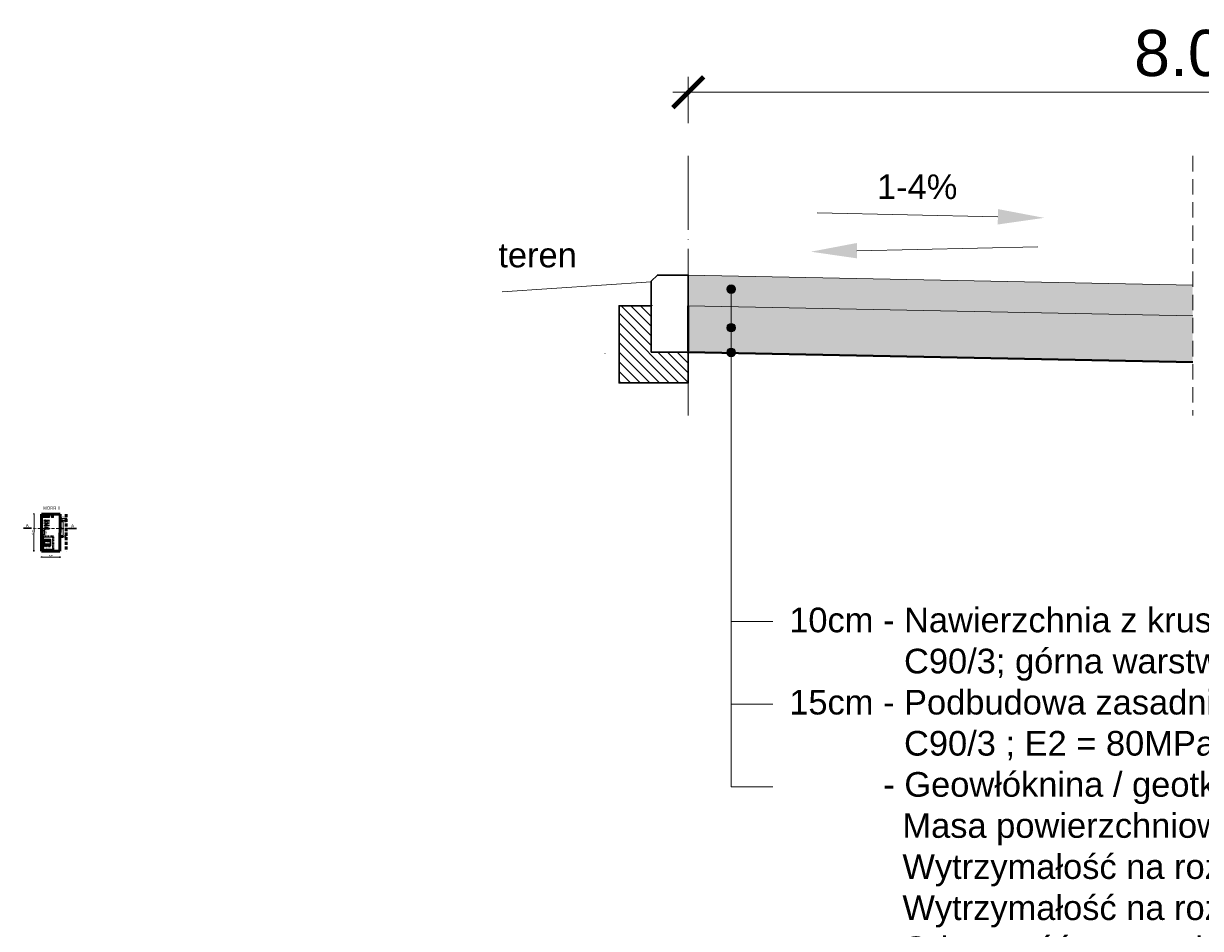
# Model space of a CAD drawing. Header units: millimetres. Extents: x -32728 to 16036, y -21222 to 1675.
# Tile 48 of 58: x 11964 to 12346, y 366 to 659. Entities that reach past the tile are written whole.
import ezdxf

# ---------------------------------------------------------------- set-up
doc = ezdxf.new("R2010")
doc.units = ezdxf.units.MM
for name, pattern in [('02_DONPL_Floorplan-H_revised$0$A-CZ0304_2000 ( Dashdot )', [1.001, 0.5, -0.25, 0.001, -0.25]), ('02_DONPL_Floorplan-H_revised$0$A-CZ0304_2000 DASHED', [1, 0.5, -0.5]), ('2', [1.5, 1, -0.5]), ('ACAD_ISO04W100', [30, 24, -3, 0, -3]), ('BKO', [1.5, 1, -0.5]), ('DASHED', [0.75, 0.5, -0.25])]:
    doc.linetypes.add(name, pattern=pattern)
for name, color, linetype, lineweight in [('1 MOP zagospodarowanie', 250, 'Continuous', 30), ('1 pojazdy', 250, 'Continuous', 15), ('1 wiata', 250, 'Continuous', 20), ('2 kraweznik opornik', 5, 'Continuous', 50), ('7 przekroj', 200, 'Continuous', 70), ('7 przekroj kraweznik opornik betonowy', 5, 'Continuous', 30), ('7 przekroj lawa betonowa', 250, 'Continuous', 30), ('7 przekroj niweleta', 250, 'Continuous', 9), ('7 przekroj osie', 22, 'ACAD_ISO04W100', 15), ('7 przekroj przerywana1', 250, 'DASHED', 9), ('7 przekroj wymiary', 250, 'Continuous', 9)]:
    doc.layers.add(name, color=color, linetype=linetype, lineweight=lineweight)
doc.layers.add('2 krawedz jezdni', color=7, linetype='2', lineweight=50, true_color=0x000000)
doc.layers.add('4 wymiary', color=7, linetype='Continuous', lineweight=15, true_color=0x000000)
doc.styles.add('Annotative', font='arial.ttf')
doc.styles.add('ARIAL', font='arial.ttf')
doc.styles.add('Arial10', font='arial.ttf', dxfattribs={"height": 10})
doc.styles.add('Arial15', font='arial.ttf', dxfattribs={"height": 15})
doc.styles.add('ARIAL2.5', font='arial.ttf', dxfattribs={"height": 2.5})
doc.styles.add('plan', font='arial.ttf', dxfattribs={"height": 1})
doc.styles.get("Standard").update_dxf_attribs({"font": 'arial.ttf'})
doc.dimstyles.new('normalne', dxfattribs={"dimtxt": 15, "dimasz": 10, "dimexe": 5, "dimexo": 0.0625, "dimgap": 5, "dimtad": 1, "dimlfac": 0.01, "dimzin": 0, "dimdsep": 46, "dimtxsty": 'Arial15', "dimblk": 'ARCHTICK', "dimcen": 15, "dimdle": 5, "dimadec": 0, "dimazin": 0, "dimtfac": 1, "dimtofl": 0, "dimtmove": 0, "dimatfit": 3, "dimfxl": 10, "dimfxlon": 1, "dimtolj": 1, "dimtzin": 0, "dimlwd": -1, "dimlwe": 0, "dimarcsym": 0})
doc.dimstyles.new('plan', dxfattribs={"dimtxt": 1, "dimasz": 0.5, "dimexe": 0.5, "dimexo": 0.625, "dimgap": 0.2, "dimtad": 1, "dimzin": 1, "dimtxsty": 'plan', "dimblk": 'ARCHTICK', "dimcen": 1, "dimdle": 0.5, "dimadec": 4, "dimazin": 0, "dimtfac": 1, "dimtmove": 0, "dimatfit": 3, "dimfxl": 0.5, "dimfxlon": 1, "dimlwd": 15, "dimarcsym": 0})

# ---------------------------------------------------------------- blocks, each defined once
blk = doc.blocks.new('A$C54DE1B4C')
at = {"layer": '1 pojazdy'}
for p, q in [((0.33, 0.31), (0.02, 0.31)), ((0.33, 0.26), (0.02, 0.26)), ((0.27, 0.24), (0.27, 0.26)), ((0.39, 0.24), (0.27, 0.24)), ((0.37, 0.24), (0.29, 0.24)), ((0.29, 0.24), (0.29, 0.24)), ((0.47, 0.31), (0.33, 0.31)), ((0.33, 0.31), (0.33, 0.28)), ((0.33, 0.25), (0.33, 0.28)), ((0.47, 0.25), (0.33, 0.25)), ((0.37, 0.24), (0.37, 0.24)), ((0.39, 0.24), (0.39, 0.25)), ((0.47, 0.3), (0.47, 0.29)), ((0.47, 0.27), (0.47, 0.29)), ((0.47, 0.26), (0.47, 0.27)), ((0.54, 0.34), (0.52, 0.34)), ((0.54, 0.22), (0.52, 0.22)), ((0.69, 0.31), (0.57, 0.34)), ((0.69, 0.25), (0.57, 0.22)), ((0.65, 0.35), (0.65, 0.42)), ((0.65, 0.42), (0.69, 0.42)), ((0.69, 0.35), (0.65, 0.35)), ((0.65, 0.35), (0.65, 0.34)), ((0.65, 0.35), (0.82, 0.35)), ((0.65, 0.34), (0.82, 0.34)), ((0.66, 0.35), (0.66, 0.35)), ((0.68, 0.35), (0.68, 0.35)), ((1.28, 0.31), (0.68, 0.31)), ((1.28, 0.25), (0.68, 0.25)), ((0.69, 0.42), (0.69, 0.35)), ((0.9, 0.24), (0.7, 0.24)), ((0.7, 0.23), (0.7, 0.24)), ((0.9, 0.23), (0.7, 0.23)), ((0.71, 0.28), (0.71, 0.28)), ((0.71, 0.28), (0.71, 0.28)), ((0.94, 0.22), (0.78, 0.22)), ((0.78, 0.21), (0.78, 0.22)), ((0.94, 0.21), (0.78, 0.21)), ((0.79, 0.36), (0.79, 0.35)), ((0.79, 0.36), (0.81, 0.36)), ((0.79, 0.34), (0.79, 0.31)), ((0.79, 0.24), (0.79, 0.25)), ((0.79, 0.22), (0.79, 0.23)), ((0.79, 0.2), (0.79, 0.21)), ((0.81, 0.2), (0.79, 0.2)), ((0.81, 0.36), (0.81, 0.35)), ((0.81, 0.34), (0.81, 0.31)), ((0.81, 0.24), (0.81, 0.25)), ((0.81, 0.22), (0.81, 0.23)), ((0.81, 0.2), (0.81, 0.21)), ((0.82, 0.35), (0.82, 0.34)), ((0.9, 0.23), (0.9, 0.24)), ((0.9, 0.21), (0.94, 0.21)), ((0.9, 0.14), (0.9, 0.21)), ((0.94, 0.14), (0.9, 0.14)), ((0.91, 0.21), (0.91, 0.21)), ((0.93, 0.21), (0.93, 0.21)), ((0.94, 0.21), (0.94, 0.22)), ((0.94, 0.21), (0.94, 0.14)), ((1.28, 0.3), (1.24, 0.3)), ((1.28, 0.26), (1.24, 0.26)), ((1.36, 0.29), (1.26, 0.29)), ((1.36, 0.27), (1.26, 0.27)), ((1.3, 0.29), (1.3, 0.29)), ((1.3, 0.27), (1.3, 0.27)), ((1.36, 0.31), (1.31, 0.31)), ((1.36, 0.25), (1.31, 0.25)), ((1.36, 0.33), (1.32, 0.33)), ((1.36, 0.31), (1.32, 0.31)), ((1.36, 0.25), (1.32, 0.25)), ((1.36, 0.23), (1.32, 0.23)), ((1.35, 0.47), (1.35, 0.47)), ((1.39, 0.47), (1.35, 0.47)), ((1.39, 0.47), (1.35, 0.47)), ((1.39, 0.09), (1.35, 0.09)), ((1.39, 0.09), (1.35, 0.09)), ((1.35, 0.09), (1.35, 0.09)), ((1.38, 0.56), (1.36, 0.56)), ((1.36, 0.56), (1.36, 0.47)), ((1.36, 0.47), (1.36, 0.28)), ((1.36, 0.09), (1.36, 0.28)), ((1.36, 0), (1.36, 0.09)), ((1.38, 0), (1.36, 0)), ((1.38, 0.56), (1.38, 0.47)), ((1.38, 0.47), (1.38, 0.28)), ((1.44, 0.33), (1.38, 0.33)), ((1.44, 0.31), (1.38, 0.31)), ((1.48, 0.31), (1.38, 0.31)), ((1.38, 0.09), (1.38, 0.28)), ((1.44, 0.25), (1.38, 0.25)), ((1.48, 0.25), (1.38, 0.25)), ((1.44, 0.23), (1.38, 0.23)), ((1.38, 0), (1.38, 0.09)), ((1.39, 0.47), (1.39, 0.47)), ((1.39, 0.09), (1.39, 0.09)), ((1.44, 0.33), (1.44, 0.31)), ((1.44, 0.23), (1.44, 0.25)), ((1.48, 0.31), (1.48, 0.28)), ((1.73, 0.31), (1.48, 0.31)), ((1.48, 0.25), (1.48, 0.28)), ((1.73, 0.26), (1.48, 0.26))]:
    blk.add_line(p, q, dxfattribs=at)
blk.add_circle((1.24, 0.28), 0.02, dxfattribs=at)
blk.add_circle((1.24, 0.28), 0.02, dxfattribs=at)
for centre, radius, start, end in [((0.02, 0.28), 0.025, 90, 270), ((0.52, 0.29), 0.05, 93.8766, 167.857), ((0.52, 0.27), 0.05, 192.143, 266.1234), ((0.55, 0.24), 0.1, 74.4297, 93.8766), ((0.55, 0.32), 0.1, 266.1234, 285.5703), ((0.68, 0.28), 0.03, 2.8269, 74.4297), ((0.68, 0.28), 0.03, 285.5703, 357.1731), ((1.27, 0.28), 0.0103, 104.6453, 255.3547), ((1.32, 0.29), 0.035, 90, 171.3634), ((1.28, 0.28), 0.02, 29.9971, 84.3527), ((1.28, 0.28), 0.02, 275.6473, 330.0029), ((1.32, 0.27), 0.035, 188.6366, 270), ((1.32, 0.29), 0.02, 90, 180), ((1.32, 0.27), 0.02, 180, 270), ((1.73, 0.28), 0.025, 270, 90)]:
    blk.add_arc(centre, radius, start, end, dxfattribs=at)
blk = doc.blocks.new('_ArchTick')
at = {"color": 0, "linetype": 'ByBlock', "const_width": 0.15}
blk.add_lwpolyline([(-0.5, -0.5), (0.5, 0.5)], dxfattribs=at)
blk = doc.blocks.new('*D280')
at = {"layer": '4 wymiary', "color": 0, "linetype": 'ByBlock', "lineweight": 15}
blk.add_line((11967.67, 488.14), (11967.72, 500.54), dxfattribs=at)
at = {"layer": '4 wymiary', "color": 0, "linetype": 'ByBlock', "lineweight": -2}
for p, q in [((11967.92, 500.33), (11967.52, 500.34)), ((11967.87, 488.33), (11967.47, 488.34))]:
    blk.add_line(p, q, dxfattribs=at)
at = {"layer": 'Defpoints', "color": 0}
for p in [(11967.72, 500.34), (11970.17, 500.33), (11970.12, 488.33)]:
    blk.add_point(p, dxfattribs=at)
at = {"layer": '4 wymiary', "color": 0, "lineweight": 15, "xscale": 0.2, "yscale": 0.2, "zscale": 0.2}
for p, rotation in [((11967.72, 500.34), 89.7901679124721), ((11967.67, 488.34), 269.7901679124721)]:
    blk.add_blockref('_ArchTick', p, dxfattribs=dict(at, rotation=rotation))
at = {"layer": '4 wymiary', "color": 0, "insert": (11967.25, 494.34), "char_height": 0.4, "attachment_point": 5, "rotation": 89.7902, "style": 'ARIAL'}
blk.add_mtext('12,00', dxfattribs=at)
blk = doc.blocks.new('*D281')
at = {"layer": '4 wymiary', "color": 0, "linetype": 'ByBlock', "lineweight": 15}
blk.add_line((11976.32, 486.36), (11969.92, 486.38), dxfattribs=at)
at = {"layer": '4 wymiary', "color": 0, "linetype": 'ByBlock', "lineweight": -2}
for p, q in [((11970.12, 486.58), (11970.12, 486.18)), ((11976.12, 486.56), (11976.12, 486.16))]:
    blk.add_line(p, q, dxfattribs=at)
at = {"layer": 'Defpoints', "color": 0}
for p in [(11970.12, 488.33), (11970.12, 486.38), (11976.12, 488.3)]:
    blk.add_point(p, dxfattribs=at)
at = {"layer": '4 wymiary', "color": 0, "lineweight": 15, "xscale": 0.2, "yscale": 0.2, "zscale": 0.2}
for p, rotation in [((11970.12, 486.38), 179.7901683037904), ((11976.12, 486.36), 359.7901683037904)]:
    blk.add_blockref('_ArchTick', p, dxfattribs=dict(at, rotation=rotation))
at = {"layer": '4 wymiary', "color": 0, "insert": (11973.12, 486.81), "char_height": 0.4, "attachment_point": 5, "rotation": 359.7902, "style": 'ARIAL'}
blk.add_mtext('6,00', dxfattribs=at)
blk = doc.blocks.new('*D282')
at = {"layer": '4 wymiary', "color": 0, "linetype": 'ByBlock', "lineweight": 15}
blk.add_line((11977.16, 492.88), (11977.16, 498.28), dxfattribs=at)
at = {"layer": '4 wymiary', "color": 0, "linetype": 'ByBlock', "lineweight": -2}
for p, q in [((11977.78, 498.08), (11977.36, 498.08)), ((11977.16, 493.08), (11977.36, 493.08))]:
    blk.add_line(p, q, dxfattribs=at)
at = {"layer": 'Defpoints', "color": 0}
for p in [(11977.16, 498.08), (11977.16, 498.08), (11977.14, 493.08)]:
    blk.add_point(p, dxfattribs=at)
at = {"layer": '4 wymiary', "color": 0, "lineweight": 15, "xscale": 0.2, "yscale": 0.2, "zscale": 0.2}
for p, rotation in [((11977.16, 498.08), 90), ((11977.16, 493.08), 270)]:
    blk.add_blockref('_ArchTick', p, dxfattribs=dict(at, rotation=rotation))
at = {"layer": '4 wymiary', "color": 0, "insert": (11976.72, 495.58), "char_height": 0.4, "attachment_point": 5, "rotation": 90, "style": 'ARIAL'}
blk.add_mtext('5,00', dxfattribs=at)
blk = doc.blocks.new('*D283')
at = {"layer": '7 przekroj wymiary', "color": 0, "lineweight": 0}
for p, q in [((12180.06, 627.15), (12180.06, 642.15)), ((12512.57, 627.15), (12512.57, 642.15))]:
    blk.add_line(p, q, dxfattribs=at)
at = {"layer": '7 przekroj wymiary', "color": 0}
blk.add_line((12175.06, 637.15), (12517.57, 637.15), dxfattribs=at)
at = {"layer": 'Defpoints', "color": 0}
for p in [(12512.57, 637.15), (12512.57, 560.85), (12180.06, 535.57)]:
    blk.add_point(p, dxfattribs=at)
at = {"layer": '7 przekroj wymiary', "color": 0, "xscale": 10, "yscale": 10, "zscale": 10, "rotation": 180}
blk.add_blockref('_ArchTick', (12180.06, 637.15), dxfattribs=at)
at = {"layer": '7 przekroj wymiary', "color": 0, "xscale": 10, "yscale": 10, "zscale": 10}
blk.add_blockref('_ArchTick', (12512.57, 637.15), dxfattribs=at)
at = {"layer": '7 przekroj wymiary', "color": 0, "insert": (12345.16, 649.8), "char_height": 15, "attachment_point": 5, "style": 'Arial15'}
blk.add_mtext('\\A1;8.00', dxfattribs=at)
blk = doc.blocks.new('*D320')
at = {"layer": '4 wymiary', "color": 0, "linetype": 'ByBlock', "lineweight": 15}
blk.add_line((11975.96, 498.9), (11978.36, 498.9), dxfattribs=at)
at = {"layer": '4 wymiary', "color": 0, "linetype": 'ByBlock', "lineweight": -2}
for p, q in [((11976.16, 498.71), (11976.16, 499.1)), ((11978.16, 498.7), (11978.16, 499.1))]:
    blk.add_line(p, q, dxfattribs=at)
at = {"layer": 'Defpoints', "color": 0}
for p in [(11976.16, 498.08), (11978.16, 498.9), (11978.16, 498.07)]:
    blk.add_point(p, dxfattribs=at)
at = {"layer": '4 wymiary', "color": 0, "lineweight": 15, "xscale": 0.2, "yscale": 0.2, "zscale": 0.2, "rotation": 180}
blk.add_blockref('_ArchTick', (11976.16, 498.9), dxfattribs=at)
at = {"layer": '4 wymiary', "color": 0, "lineweight": 15, "xscale": 0.2, "yscale": 0.2, "zscale": 0.2}
blk.add_blockref('_ArchTick', (11978.16, 498.9), dxfattribs=at)
at = {"layer": '4 wymiary', "color": 0, "insert": (11977.16, 499.34), "char_height": 0.4, "attachment_point": 5, "style": 'ARIAL'}
blk.add_mtext('2,00', dxfattribs=at)

msp = doc.modelspace()

# ---------------------------------------------------------------- hatches: boundary and pattern name
at = {"layer": '7 przekroj wymiary'}
h = msp.add_hatch(dxfattribs=at)
h.set_pattern_fill('GRAVEL', color=256, scale=0.2, angle=180, style=0)
h.set_pattern_definition([(228.0127875, (-5477880.7287, -5765331.61005), (-40.640000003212, -45.719999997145), [0.68344288, -67.660967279]), (184.969741, (-5477881.18588, -5765332.11805), (60.9599999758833, 5.080000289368), [1.17280944, -116.108097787]), (132.5104471, (-5477882.35428, -5765332.21965), (50.80000002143, -55.879999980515), [0.82696304, -81.8694455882]), (267.273689, (-5477884.33548, -5765333.48965), (5.080000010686, 101.599999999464), [1.06800904, -105.7328748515]), (292.83365418, (-5477884.38628, -5765334.55645), (-25.400000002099, 60.9599999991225), [1.0472674, -103.6796154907]), (357.273689, (-5477883.97988, -5765335.52165), (-101.599999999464, 5.080000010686), [1.06800904, -105.7328748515]), (37.69424047, (-5477882.91308, -5765335.57245), (-66.039999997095, -50.800000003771), [1.41238732, -139.8262306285]), (72.25532837, (-5477881.79548, -5765334.70885), (35.5600000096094, 111.7599999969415), [1.33343904, -132.0105132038]), (121.42956562, (-5477881.38908, -5765333.43885), (-40.640000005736, 66.0399999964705), [1.071626, -106.0910913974]), (175.2363583, (-5477881.9479, -5765332.52445), (55.879999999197, -5.080000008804), [1.22342656, -59.9478739]), (222.3974378, (-5477883.16708, -5765332.42285), (-60.9599999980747, -55.8800000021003), [1.58215584, -156.6335450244]), (138.81407483, (-5477879.3063, -5765333.54045), (-35.559999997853, 30.480000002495), [0.54000908, -53.4611316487]), (171.4692344, (-5477879.71268, -5765333.18485), (66.040000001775, -10.159999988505), [1.02736396, -101.709277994]), (225, (-5477880.7287, -5765333.0325), (-2e-12, -5.08), [0.71841868, -6.465786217]), (203.19859051, (-5477881.0843, -5765332.42285), (25.400000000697, 10.159999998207), [0.38688264, -38.3012447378]), (291.80140949, (-5477881.4399, -5765332.5753), (-5.08000000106, 15.23999999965), [0.54713124, -26.80950598]), (30.96375653, (-5477881.2367, -5765333.08325), (15.24000000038, 10.15999999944), [0.88863932, -28.7325963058]), (161.56505118, (-5477880.4747, -5765332.626), (10.16000000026, -5.07999999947), [0.64257428, -15.4217962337]), (16.389540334, (-5477884.38628, -5765332.57525), (50.800000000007, 15.239999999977), [0.900176, -89.117653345]), (70.34617594, (-5477883.52268, -5765332.32125), (-20.320000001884, -55.879999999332), [0.75519788, -74.7644313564]), (293.19859051, (-5477880.4747, -5765331.61005), (-10.159999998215, 25.400000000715), [0.7737602, -37.9143671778]), (343.61045967, (-5477880.16988, -5765332.32125), (-50.800000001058, 15.239999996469), [0.900176, -89.117653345]), (339.44395478, (-5477884.3863, -5765335.72485), (-25.399999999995, 10.16000000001), [0.8680704, -42.5354686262]), (294.7751406, (-5477883.5735, -5765336.02965), (-25.400000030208, 55.879999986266), [0.72734424, -72.0071867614]), (66.80140949, (-5477880.4239, -5765336.69005), (10.159999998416, 25.400000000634), [0.7737602, -37.9143671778]), (17.35402464, (-5477880.11908, -5765335.97885), (-66.039999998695, -20.320000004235), [0.85156548, -84.3047519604]), (69.44395478, (-5477882.9131, -5765336.69005), (-10.16000000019, -25.399999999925), [0.4340352, -42.9695038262]), (101.309932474, (-5477880.7287, -5765336.6901), (-5.07999999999, 20.32), [0.2590292, -25.643989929]), (165.963756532, (-5477880.7795, -5765336.436), (15.24, -5.08), [1.0472674, -19.898109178]), (186.00900596, (-5477881.79548, -5765336.18205), (50.799999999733, 5.080000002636), [0.970534, -96.0827297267]), (303.69006753, (-5477881.2367, -5765333.5405), (-5.0800000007, 10.15999999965), [0.73264776, -17.5835527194]), (353.15722659, (-5477880.83028, -5765334.15005), (86.360000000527, -10.159999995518), [1.27911352, -126.63201813]), (60.9453959, (-5477879.5603, -5765334.30245), (-20.320000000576, -35.55999999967), [0.52301648, -51.7787846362]), (90, (-5477879.3063, -5765333.845), (-5.08, 5.08), [0.3048, -4.7752]), (120.25643716, (-5477881.8971, -5765336.02965), (20.319999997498, -35.560000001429), [0.70573392, -69.8678815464]), (48.0127875, (-5477882.2527, -5765335.42005), (40.640000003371, 45.719999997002), [1.36688576, -66.977524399]), (360, (-5477881.3383, -5765334.404), (5.08, 5.08), [1.3208, -3.7592]), (325.3048465, (-5477880.01748, -5765334.40405), (50.800000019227, -35.559999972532), [0.80321912, -79.5186334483]), (254.0546041, (-5477879.3571, -5765334.86125), (-5.079999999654, -20.32000000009), [0.73965816, -36.2433000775]), (207.64597536, (-5477879.56028, -5765335.57245), (-96.52000000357, -50.7999999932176), [1.2042902, -119.224928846]), (175.42607874, (-5477880.62708, -5765336.13125), (-66.0399999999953, 5.080000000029), [1.27405892, -126.1316929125])])
h.paths.add_polyline_path([(12180.055, 567.846), (12180.055, 577.846), (12343.813, 574.571), (12343.813, 564.571)])
for points in [[(12195.41, 573.263, 1), (12192.61, 573.263, 1)], [(12195.41, 573.263, 1), (12192.61, 573.263, 1)], [(12195.41, 560.781, 1), (12192.61, 560.781, 1)], [(12195.41, 560.781, 1), (12192.61, 560.781, 1)], [(12195.41, 552.765, 1), (12192.61, 552.765, 1)], [(12195.41, 552.765, 1), (12192.61, 552.765, 1)]]:
    msp.add_hatch(color=256, dxfattribs=at).paths.add_polyline_path(points)
h = msp.add_hatch(dxfattribs=at)
h.set_pattern_fill('ANSI31', color=256, scale=0.7, angle=180, style=0)
h.set_pattern_definition([(135, (14339.26, 2840.6788), (1.5715448, 1.5715448), [])])
h.paths.add_polyline_path([(12180.055, 552.846), (12168.055, 552.846), (12168.055, 567.846), (12157.601, 567.911), (12157.601, 542.846), (12165.055, 542.846), (12180.055, 542.846)])
h = msp.add_hatch(dxfattribs=at)
h.set_pattern_fill('GRAVEL', color=256, scale=0.4, angle=180, style=0)
h.set_pattern_definition([(228.0127875, (-5477877.0711, -5765326.53005), (-81.280000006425, -91.43999999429), [1.36688576, -135.321934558]), (184.969741, (-5477877.9855, -5765327.54605), (121.919999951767, 10.160000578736), [2.34561888, -232.216195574]), (132.5104471, (-5477880.3223, -5765327.74925), (101.60000004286, -111.75999996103), [1.65392608, -163.738891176]), (267.273689, (-5477884.2847, -5765330.28925), (10.16000002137, 203.199999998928), [2.13601808, -211.465749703]), (292.83365418, (-5477884.3863, -5765332.42285), (-50.800000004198, 121.919999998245), [2.0945348, -207.359230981]), (357.273689, (-5477883.5735, -5765334.35325), (-203.199999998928, 10.16000002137), [2.13601808, -211.465749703]), (37.69424047, (-5477881.4399, -5765334.45485), (-132.07999999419, -101.600000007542), [2.82477464, -279.652461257]), (72.25532837, (-5477879.2047, -5765332.72765), (71.120000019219, 223.519999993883), [2.66687808, -264.021026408]), (121.42956562, (-5477878.3919, -5765330.18765), (-81.280000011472, 132.07999999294), [2.143252, -212.182182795]), (175.2363583, (-5477879.5095, -5765328.35885), (111.75999999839, -10.16000001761), [2.44685312, -119.8957478]), (222.3974378, (-5477881.94788, -5765328.15565), (-121.91999999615, -111.7600000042), [3.16431168, -313.267090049]), (138.81407483, (-5477874.2263, -5765330.3909), (-71.11999999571, 60.96000000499), [1.08001816, -106.922263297]), (171.4692344, (-5477875.0391, -5765329.67965), (132.08000000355, -20.31999997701), [2.05472792, -203.418555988]), (225, (-5477877.071, -5765329.375), (-5e-12, -10.16), [1.43683736, -12.931572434]), (203.19859051, (-5477877.7823, -5765328.1557), (50.8000000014, 20.31999999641), [0.77376528, -76.602489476]), (291.80140949, (-5477878.4935, -5765328.4605), (-10.1600000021, 30.4799999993), [1.09426248, -53.61901196]), (30.96375653, (-5477878.087, -5765329.4765), (30.48000000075, 20.31999999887), [1.77727864, -57.465192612]), (161.56505118, (-5477876.563, -5765328.562), (20.3200000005, -10.159999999), [1.28514856, -30.843592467]), (16.389540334, (-5477884.3863, -5765328.46045), (101.600000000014, 30.479999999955), [1.800352, -178.23530669]), (70.34617594, (-5477882.6591, -5765327.95245), (-40.64000000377, -111.759999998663), [1.51039576, -149.528862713]), (293.19859051, (-5477876.5631, -5765326.53), (-20.31999999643, 50.80000000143), [1.5475204, -75.828734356]), (343.61045967, (-5477875.9535, -5765327.95245), (-101.600000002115, 30.479999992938), [1.800352, -178.23530669]), (339.44395478, (-5477884.3863, -5765334.7597), (-50.79999999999, 20.32000000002), [1.7361408, -85.070937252]), (294.7751406, (-5477882.7607, -5765335.36925), (-50.80000006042, 111.75999997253), [1.45468848, -144.014373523]), (66.80140949, (-5477876.4615, -5765336.69), (20.31999999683, 50.80000000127), [1.5475204, -75.828734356]), (17.35402464, (-5477875.8519, -5765335.26765), (-132.07999999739, -40.64000000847), [1.70313096, -168.609503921]), (69.44395478, (-5477881.4399, -5765336.69), (-20.32000000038, -50.79999999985), [0.8680704, -85.939007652]), (101.309932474, (-5477877.071, -5765336.69), (-10.16, 40.64), [0.5180584, -51.287979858]), (165.963756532, (-5477877.1727, -5765336.182), (30.48, -10.16), [2.0945348, -39.796218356]), (186.00900596, (-5477879.2047, -5765335.67405), (101.599999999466, 10.16000000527), [1.941068, -192.165459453]), (303.69006753, (-5477878.087, -5765330.3909), (-10.1600000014, 20.3199999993), [1.46529552, -35.167105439]), (353.15722659, (-5477877.2743, -5765331.61005), (172.720000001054, -20.319999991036), [2.55822704, -253.26403626]), (60.9453959, (-5477874.7343, -5765331.9149), (-40.64000000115, -71.11999999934), [1.04603296, -103.557569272]), (90, (-5477874.226, -5765331), (-10.16, 10.16), [0.6096, -9.5504]), (120.25643716, (-5477879.4079, -5765335.36925), (40.639999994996, -71.12000000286), [1.41146784, -139.735763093]), (48.0127875, (-5477880.1191, -5765334.15005), (81.28000000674, 91.439999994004), [2.73377152, -133.955048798]), (360, (-5477878.29, -5765332.118), (10.16, 10.16), [2.6416, -7.5184]), (325.3048465, (-5477875.6487, -5765332.11805), (101.600000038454, -71.119999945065), [1.60643824, -159.037266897]), (254.0546041, (-5477874.3279, -5765333.0325), (-10.1599999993, -40.64000000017), [1.47931632, -72.486600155]), (207.64597536, (-5477874.7343, -5765334.45485), (-193.04000000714, -101.599999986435), [2.4085804, -238.449857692]), (175.42607874, (-5477876.8679, -5765335.57245), (-132.07999999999, 10.160000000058), [2.54811784, -252.263385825])])
h.paths.add_polyline_path([(12180.055, 552.846), (12180.055, 567.846), (12343.813, 564.571), (12343.813, 564.371), (12343.813, 561.871), (12343.813, 549.371)])

# ---------------------------------------------------------------- linework, layer by layer
at = {"layer": '1 MOP zagospodarowanie', "color": 7, "lineweight": 50}
for p, q in [((11971.448, 496.895), (11971.955, 496.893)), ((11971.452, 497.977), (11971.959, 497.975)), ((11971.444, 495.744), (11971.951, 495.742))]:
    msp.add_line(p, q, dxfattribs=at)
at = {"layer": '1 MOP zagospodarowanie', "color": 7, "lineweight": 20}
for p, q in [((11971.084, 490.646), (11973.084, 490.641)), ((11971.084, 490.446), (11973.084, 490.441)), ((11971.086, 491.646), (11973.086, 491.641)), ((11971.086, 491.446), (11973.086, 491.441))]:
    msp.add_line(p, q, dxfattribs=at)
at = {"layer": '1 MOP zagospodarowanie', "color": 7}
for points in [[(11972.682, 499.887), (11970.682, 499.895), (11970.68, 499.265), (11972.68, 499.257)], [(11973.944, 499.761), (11973.444, 499.763), (11973.443, 499.263), (11973.943, 499.261)], [(11971.1, 493.523), (11971.105, 495.023), (11970.505, 495.025), (11970.5, 493.525)], [(11973.083, 490.041), (11973.087, 492.041), (11971.087, 492.046), (11971.083, 490.046)]]:
    msp.add_lwpolyline(points, close=True, dxfattribs=at)
at = {"layer": '1 wiata', "linetype": '02_DONPL_Floorplan-H_revised$0$A-CZ0304_2000 ( Dashdot )'}
for p, q in [((11974.263, 492.777), (11970.383, 492.792)), ((11970.867, 488.41), (11970.885, 493.29)), ((11973.747, 488.399), (11973.765, 493.279)), ((11974.249, 488.897), (11970.369, 488.912))]:
    msp.add_line(p, q, dxfattribs=at)
at = {"layer": '1 wiata', "linetype": '02_DONPL_Floorplan-H_revised$0$A-CZ0304_2000 DASHED', "lineweight": 30, "ltscale": 0.5}
msp.add_lwpolyline([(11974.074, 493.088), (11970.574, 493.101), (11970.557, 488.601), (11974.057, 488.588)], close=True, dxfattribs=at)
at = {"layer": '1 wiata'}
for points in [[(11973.823, 492.839), (11970.823, 492.85), (11970.808, 488.85), (11973.808, 488.839)], [(11970.943, 492.85), (11970.823, 492.85), (11970.823, 492.73), (11970.943, 492.73)], [(11973.823, 492.839), (11973.703, 492.839), (11973.703, 492.719), (11973.823, 492.719)], [(11970.929, 488.97), (11970.809, 488.97), (11970.808, 488.85), (11970.928, 488.85)], [(11973.809, 488.959), (11973.689, 488.959), (11973.688, 488.839), (11973.808, 488.839)]]:
    msp.add_lwpolyline(points, close=True, dxfattribs=at)
at = {"layer": '2 krawedz jezdni', "color": 0}
for p, q in [((11976.159, 498.08), (11978.159, 498.073)), ((11978.167, 500.297), (11978.123, 488.297)), ((11976.141, 493.081), (11978.141, 493.073))]:
    msp.add_line(p, q, dxfattribs=at)
at = {"layer": '2 kraweznik opornik'}
for p, q in [((11970.167, 500.326), (11970.123, 488.326)), ((11976.167, 500.304), (11970.167, 500.326)), ((11976.167, 500.304), (11976.123, 488.304)), ((11976.123, 488.304), (11970.123, 488.326))]:
    msp.add_line(p, q, dxfattribs=at)
at = {"layer": '7 przekroj', "linetype": 'ByBlock', "lineweight": 30}
for p, q in [((11966.949, 495.684), (11964.318, 495.703)), ((11981.547, 495.62), (11978.916, 495.64))]:
    msp.add_line(p, q, dxfattribs=at)
at = {"layer": '7 przekroj', "linetype": 'BKO', "lineweight": 13}
msp.add_line((11978.916, 495.64), (11966.949, 495.684), dxfattribs=at)
at = {"layer": '7 przekroj kraweznik opornik betonowy'}
msp.add_lwpolyline([(12168.055, 552.846), (12180.055, 552.846), (12180.055, 577.846), (12170.055, 577.846), (12170.055, 577.846), (12168.055, 575.846), (12168.055, 552.846)], dxfattribs=at)
at = {"layer": '7 przekroj lawa betonowa'}
msp.add_lwpolyline([(12165.055, 542.846), (12180.055, 542.846), (12180.055, 552.846), (12168.055, 552.846), (12168.055, 567.846), (12157.601, 567.911), (12157.601, 567.911), (12157.601, 542.846)], close=True, dxfattribs=at)
at = {"layer": '7 przekroj niweleta'}
for p, q in [((12343.813, 574.571), (12180.055, 577.846)), ((12168.055, 575.691), (12119.685, 572.43)), ((12168.454, 567.975), (12166.749, 567.846)), ((12343.813, 564.571), (12180.055, 567.846)), ((12153.055, 552.386), (12153.013, 552.387))]:
    msp.add_line(p, q, dxfattribs=at)
at = {"layer": '7 przekroj niweleta', "linetype": 'ByBlock'}
msp.add_line((12157.601, 567.911), (12168.055, 567.846), dxfattribs=at)
at = {"layer": '7 przekroj niweleta', "lineweight": 40}
msp.add_line((12343.813, 549.571), (12180.055, 552.846), dxfattribs=at)
at = {"layer": '7 przekroj niweleta', "lineweight": 40, "flags": 128}
msp.add_lwpolyline([(12180.055, 553.246), (12180.055, 567.846)], dxfattribs=at)
at = {"layer": '7 przekroj osie'}
msp.add_line((12180.056, 616.48), (12180.056, 532.262), dxfattribs=at)
at = {"layer": '7 przekroj przerywana1', "ltscale": 10}
msp.add_line((12343.813, 616.48), (12343.813, 532.262), dxfattribs=at)
at = {"layer": '7 przekroj wymiary'}
for p, q in [((12194.01, 573.274), (12194.01, 411.854)), ((12168.055, 552.846), (12168.055, 567.846)), ((12168.055, 552.846), (12168.055, 567.846)), ((12194.01, 465.506), (12207.509, 465.506)), ((12194.01, 438.68), (12207.509, 438.68)), ((12194.01, 438.68), (12207.509, 438.68)), ((12194.01, 411.854), (12207.509, 411.854)), ((12194.01, 411.854), (12207.509, 411.854))]:
    msp.add_line(p, q, dxfattribs=at)
for points in [[(12280.569, 596.744), (12221.897, 598.047)], [(12234.835, 585.756), (12293.506, 587.059)]]:
    msp.add_lwpolyline(points, dxfattribs=at)
for centre in [(12194.01, 573.263), (12194.01, 573.263), (12194.01, 560.781), (12194.01, 560.781), (12194.01, 552.765), (12194.01, 552.765)]:
    msp.add_circle(centre, 1.4, dxfattribs=at)
for points in [[(12280.624, 599.244), (12295.565, 596.411), (12280.513, 594.245)], [(12234.779, 588.255), (12219.838, 585.423), (12234.89, 583.257)]]:
    msp.add_solid(points, dxfattribs=at)

# ---------------------------------------------------------------- block references
at = {"layer": '1 MOP zagospodarowanie', "rotation": 179.7901678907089}
for p in [(11972.688, 496.885), (11972.69, 497.445), (11972.693, 498.005), (11972.695, 498.575), (11972.684, 495.765), (11972.686, 496.325)]:
    msp.add_blockref('A$C54DE1B4C', p, dxfattribs=at)

# ---------------------------------------------------------------- texts
at = {"layer": '1 MOP zagospodarowanie', "color": 7, "attachment_point": 1, "style": 'Annotative'}
for s, insert, char_height, width, rotation in [('Stojaki na rowery', (11970.421, 496.123), 0.15, 19.18506, 89.52854), ('Ławka betonowa', (11970.903, 499.692), 0.15, 4.79627, 359.09346), ('stacja naprawcza', (11972.93, 500.051), 0.15, 2.59707, 0.50182), ('\\pxqc;{\\C0;kosz betonowy \\Pdo segregacji \\Pśmieci}', (11971.414, 489.986), 0.15, 8.5633, 91.09285), ('\\pxqc;wiata drewniana\\P3,5x4,5m', (11971.147, 489.745), 0.2, 2.16427, 359.79017), ('{\\C7;ławostół}', (11971.653, 491.176), 0.2, 8.3826, 359.44233)]:
    msp.add_mtext(s, dxfattribs=dict(at, insert=insert, char_height=char_height, width=width, rotation=rotation))
at = {"layer": '7 przekroj', "linetype": 'ByBlock', "char_height": 1, "attachment_point": 1, "rotation": 359.56826}
for insert in [(11965.064, 497.143), (11979.767, 497.036)]:
    msp.add_mtext_dynamic_manual_height_columns('{\\fArial|b0|i0|c238|p34;A}', width=6.53698, gutter_width=1, heights=[-1], dxfattribs=dict(at, insert=insert))
at = {"layer": '7 przekroj wymiary', "style": 'ARIAL2.5'}
msp.add_text('1-4%%%', height=8, rotation=1080, dxfattribs=at).set_placement((12241.33, 602.495))
at = {"layer": '7 przekroj wymiary'}
for s, insert, char_height, width, attachment_point, style in [('\\A1;teren\\P\\P\\pxsm1;\\H0.999971x;^I  \\P\\P\\P\\C0; ', (12143.901, 588.351), 8, 758.16036, 3, 'Arial10'), ('MORR II ', (11973.427, 502.26), 1, 141.2912, 5, 'ARIAL2.5'), ('\\pxsm1,ql;\\A1;  \\P     10cm - Nawierzchnia z kruszywa łamanego 0/31,5 stabilizowane mechanicznie; \\P                 C90/3; \\fArial|b0|i0|c0|p34;górna warstwa \\fArial|b0|i0|c0|p34;zamiałowana \\fArial|b0|i0|c0|p34;z kruszywa łamanego 0/5\\P     15cm - Podbudowa zasadnicza z kruszywa łamanego 0/63 stabilizowanego mechanicznie; \\P                 C90/3 ; E2 = 80MPa;\\P\\pi-5.125,l7,q*,t2.953125;          - Geowłóknina / geotkanina separacyjna: \\P            Masa powierzchniowa - min 150g/m2; \\P            Wytrzymałość na rozciąganie wg EN ISO 10319 - min. 12kN/m; \\P            Wytrzymałość na rozciąganie przy 5% wydłużeniu wg EN ISO 10319 - min. 4kN/m; \\P            Odporność na przebicie dynamiczne wg  EN ISO 13433  - max. 30mm\\P\\pi0,l0,ql,tz;\\P\\pi-5.625,l7.5,q*,t2.953125;\\P\\pi0,l0;\\P\\P\\C0; ', (12197.321, 483.291), 8, 758.16036, 1, 'Arial10')]:
    msp.add_mtext(s, dxfattribs=dict(at, insert=insert, char_height=char_height, width=width, attachment_point=attachment_point, style=style))

# ---------------------------------------------------------------- dimensions: what is measured, and where the dimension line sits
at = {"layer": '4 wymiary', "linetype": 'ByBlock'}
for p1, p2, distance, picture, middle in [((11970.123, 488.326), (11970.167, 500.326), 2.452, '*D280', (11967.253, 494.337)), ((11976.123, 488.304), (11970.123, 488.326), 1.948, '*D281', (11973.118, 486.807))]:
    dim = msp.add_aligned_dim(p1=p1, p2=p2, distance=distance, dimstyle='plan', override={"dimtxt": 0.4, "dimasz": 0.2, "dimexe": 0.2, "dimtxsty": 'ARIAL', "dimblk": 'ArchTick', "dimdle": 0.2, "dimfxl": 0.2}, dxfattribs=at)
    dim.commit()
    dim.dimension.update_dxf_attribs({"geometry": picture, "text_midpoint": middle})
dim = msp.add_linear_dim(base=(11978.159, 498.896), p1=(11976.159, 498.08), p2=(11978.159, 498.073), dimstyle='plan', override={"dimtxt": 0.4, "dimasz": 0.2, "dimexe": 0.2, "dimtxsty": 'ARIAL', "dimblk": 'ArchTick', "dimdle": 0.2, "dimfxl": 0.2}, dxfattribs=at)
dim.commit()
dim.dimension.update_dxf_attribs({"geometry": '*D320', "text_midpoint": (11977.159, 499.336)})
dim = msp.add_linear_dim(base=(11977.159, 498.077), p1=(11977.141, 493.077), p2=(11977.159, 498.077), angle=90, dimstyle='plan', override={"dimtxt": 0.4, "dimasz": 0.2, "dimexe": 0.2, "dimtxsty": 'ARIAL', "dimblk": 'ArchTick', "dimdle": 0.2, "dimfxl": 0.2}, dxfattribs=at)
dim.commit()
dim.dimension.update_dxf_attribs({"geometry": '*D282', "text_midpoint": (11976.719, 495.577)})
at = {"layer": '7 przekroj wymiary'}
dim = msp.add_linear_dim(base=(12512.572, 637.146), p1=(12180.061, 535.569), p2=(12512.572, 560.855), angle=0, text='8.00', dimstyle='normalne', override={"dimtxt": 10, "dimtxsty": 'Arial15'}, dxfattribs=at)
dim.commit()
dim.dimension.update_dxf_attribs({"geometry": '*D283', "text_midpoint": (12345.163, 637.146), "dimtype": 160})

doc.saveas('drawing.dxf')
